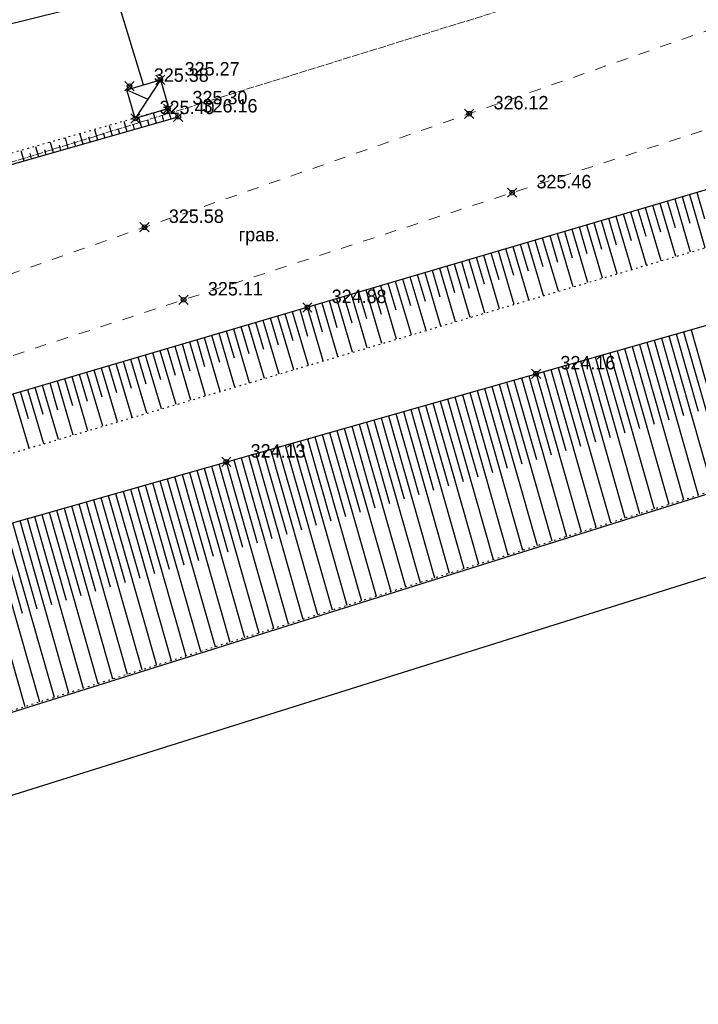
# Model space of a CAD drawing. Header units: metres. Extents: x 703615 to 712205, y 4306166 to 4311183.
# Tile 173 of 256: x 707931 to 707975, y 4308495 to 4308559. Entities that reach past the tile are written whole.
import ezdxf

# ---------------------------------------------------------------- set-up
doc = ezdxf.new("R2010")
doc.units = ezdxf.units.M
doc.header["$LTSCALE"] = 0.5
doc.header["$PDMODE"] = 35
doc.header["$PDSIZE"] = 0.3
for name, pattern in [('Auto_Street_NotBorder_Line_m1', [3, 1.5, -1.5]), ('Commnctn_Electr_VLP_High_Built_m1', [1, 1, 0]), ('ДОРОГИ_СТРОЯЩ', [9, 8, -1]), ('Контура низ откосов  Штриховая 0.1-0.5 - - - - - - -', [0.6, 0.1, -0.5])]:
    doc.linetypes.add(name, pattern=pattern)
for name, color, linetype in [('(004) Точки рельефа', 7, 'Continuous'), ('(007) Здания', 7, 'Continuous'), ('(017) Канализация', 33, 'KANALIS_K_1'), ('(025) Дорога', 7, 'Continuous'), ('(027) Гидрография', 7, 'Continuous'), ('(035) Откосы', 7, 'Continuous')]:
    doc.layers.add(name, color=color, linetype=linetype)
doc.layers.add('AUTO#_ROADS_EXIST_L', color=7, linetype='Continuous', lineweight=15, true_color=0x000000)
doc.layers.add('COMMN_OBJCT_ELCTR_L', color=7, linetype='Continuous', true_color=0x000000)
doc.styles.add('BM-431', font='txt')
doc.styles.add('D-431', font='txt')
doc.styles.get("Standard").update_dxf_attribs({"font": 'times.ttf'})
doc.linetypes.add('KANALIS_K', pattern='A,1,["<",Standard,S=1.8,R=0,X=-0.9,Y=-0.9],3,-1,["К",Standard,S=1.8,R=0,X=-0.9,Y=-0.9],-1,10', length=16)
doc.linetypes.add('KANALIS_K_1', pattern='A,1,[">",Standard,S=1.8,R=0,X=-0.9,Y=-0.9],3,-1,["К",Standard,S=1.8,R=0,X=-0.9,Y=-0.9],-1,10', length=16)

msp = doc.modelspace()

# ---------------------------------------------------------------- linework, layer by layer
at = {"layer": '(007) Здания', "elevation": 324.513, "flags": 128}
msp.add_lwpolyline([(707920.898, 4308559.487), (707921.619, 4308556.575), (707950.624, 4308563.759), (707949.903, 4308566.671)], dxfattribs=at)
at = {"layer": '(017) Канализация', "linetype": 'KANALIS_K', "flags": 128}
for points, elevation in [([(707939.285, 4308554.805), (707937.538, 4308560.518)], 325.4), ([(707940.381, 4308555.133), (707938.748, 4308552.612)], 325.273), ([(707938.19, 4308554.478), (707939.565, 4308553.873)], 325.4)]:
    msp.add_lwpolyline(points, dxfattribs=dict(at, elevation=elevation))
at = {"layer": '(017) Канализация', "color": 7, "linetype": 'ByBlock', "true_color": 0xffffff, "elevation": 325.4, "flags": 128}
msp.add_lwpolyline([(707938.748, 4308552.612), (707938.19, 4308554.478), (707940.381, 4308555.133), (707940.939, 4308553.267)], close=True, dxfattribs=at)
at = {"layer": '(027) Гидрография', "color": 4}
for points, elevation in [([(707567.997, 4308409.714), (707572.213, 4308410.824), (707620.984, 4308423.673), (707772.66, 4308463.725), (707924.336, 4308511.918), (708024.512, 4308543.363), (708124.69, 4308578.077), (708133.047, 4308582.686), (708145.112, 4308589.341), (708157.025, 4308592.604), (708191.793, 4308611.932)], 319.636), ([(707569.987, 4308404.936), (707574.204, 4308406.046), (707622.975, 4308418.895), (707774.65, 4308458.947), (707926.326, 4308507.14), (708026.502, 4308538.585), (708081.049, 4308554.696), (708126.68, 4308573.299), (708135.037, 4308577.909), (708147.102, 4308584.563), (708159.015, 4308587.826), (708193.783, 4308607.154)], 319.998)]:
    msp.add_lwpolyline(points, dxfattribs=dict(at, elevation=elevation))
at = {"layer": '(035) Откосы'}
for p, q in [((707940.878, 4308553.251, 325.922), (707941.069, 4308552.583, 325.922)), ((707938.002, 4308552.433, 325.922), (707938.194, 4308551.761, 325.922)), ((707938.96, 4308552.705, 325.922), (707939.152, 4308552.035, 325.922)), ((707939.536, 4308552.507, 325.922), (707939.631, 4308552.172, 325.922)), ((707939.919, 4308552.978, 325.922), (707940.11, 4308552.309, 325.922)), ((707940.494, 4308552.78, 325.922), (707940.59, 4308552.446, 325.922)), ((707936.084, 4308551.887, 325.922), (707936.277, 4308551.214, 325.922)), ((707937.043, 4308552.16, 325.922), (707937.235, 4308551.487, 325.922)), ((707937.618, 4308551.96, 325.922), (707937.714, 4308551.624, 325.922)), ((707938.577, 4308552.234, 325.922), (707938.673, 4308551.898, 325.922)), ((707934.167, 4308551.342, 325.922), (707934.36, 4308550.666, 325.922)), ((707934.743, 4308551.14, 325.922), (707934.839, 4308550.803, 325.922)), ((707935.125, 4308551.615, 325.922), (707935.318, 4308550.94, 325.922)), ((707935.701, 4308551.414, 325.922), (707935.798, 4308551.077, 325.922)), ((707936.66, 4308551.687, 325.922), (707936.756, 4308551.35, 325.922)), ((707931.291, 4308550.524, 325.922), (707931.485, 4308549.844, 325.922)), ((707932.249, 4308550.797, 325.922), (707932.443, 4308550.118, 325.922)), ((707932.826, 4308550.594, 325.922), (707932.922, 4308550.255, 325.922)), ((707933.208, 4308551.069, 325.922), (707933.402, 4308550.392, 325.922)), ((707933.784, 4308550.867, 325.922), (707933.881, 4308550.529, 325.922)), ((707931.867, 4308550.321, 325.922), (707931.964, 4308549.981, 325.922)), ((707974.952, 4308543.904, 326.118), (707973.933, 4308547.362, 326.118)), ((707974.922, 4308545.775, 326.118), (707974.412, 4308547.503, 326.118)), ((707975.91, 4308544.188, 326.118), (707974.891, 4308547.645, 326.118)), ((707975.88, 4308546.058, 326.118), (707975.371, 4308547.786, 326.118)), ((707972.046, 4308544.925, 326.118), (707971.536, 4308546.656, 326.118)), ((707973.035, 4308543.336, 326.118), (707972.015, 4308546.797, 326.118)), ((707973.005, 4308545.208, 326.118), (707972.495, 4308546.938, 326.118)), ((707973.994, 4308543.62, 326.118), (707972.974, 4308547.08, 326.118)), ((707973.963, 4308545.491, 326.118), (707973.453, 4308547.221, 326.118)), ((707970.129, 4308544.358, 326.118), (707969.618, 4308546.091, 326.118)), ((707971.119, 4308542.768, 326.118), (707970.098, 4308546.232, 326.118)), ((707971.088, 4308544.641, 326.118), (707970.577, 4308546.373, 326.118)), ((707972.077, 4308543.052, 326.118), (707971.057, 4308546.514, 326.118)), ((707968.244, 4308541.916, 326.118), (707967.222, 4308545.384, 326.118)), ((707968.212, 4308543.792, 326.118), (707967.701, 4308545.525, 326.118)), ((707969.202, 4308542.2, 326.118), (707968.18, 4308545.667, 326.118)), ((707969.171, 4308544.075, 326.118), (707968.66, 4308545.808, 326.118)), ((707970.161, 4308542.484, 326.118), (707969.139, 4308545.949, 326.118)), ((707966.327, 4308541.348, 326.118), (707965.304, 4308544.819, 326.118)), ((707966.295, 4308543.225, 326.118), (707965.784, 4308544.96, 326.118)), ((707967.286, 4308541.632, 326.118), (707966.263, 4308545.101, 326.118)), ((707967.254, 4308543.508, 326.118), (707966.742, 4308545.243, 326.118)), ((707963.42, 4308542.375, 326.118), (707962.908, 4308544.112, 326.118)), ((707964.411, 4308540.78, 326.118), (707963.387, 4308544.254, 326.118)), ((707964.378, 4308542.658, 326.118), (707963.866, 4308544.395, 326.118)), ((707965.369, 4308541.064, 326.118), (707964.346, 4308544.536, 326.118)), ((707965.337, 4308542.942, 326.118), (707964.825, 4308544.678, 326.118)), ((707961.503, 4308541.808, 326.118), (707960.99, 4308543.547, 326.118)), ((707962.494, 4308540.212, 326.118), (707961.47, 4308543.689, 326.118)), ((707962.461, 4308542.092, 326.118), (707961.949, 4308543.83, 326.118)), ((707963.453, 4308540.496, 326.118), (707962.428, 4308543.971, 326.118)), ((707959.62, 4308539.36, 326.118), (707958.593, 4308542.841, 326.118)), ((707959.586, 4308541.242, 326.118), (707959.073, 4308542.982, 326.118)), ((707960.578, 4308539.644, 326.118), (707959.552, 4308543.123, 326.118)), ((707960.544, 4308541.525, 326.118), (707960.031, 4308543.265, 326.118)), ((707961.536, 4308539.928, 326.118), (707960.511, 4308543.406, 326.118)), ((707956.71, 4308540.392, 326.118), (707956.197, 4308542.134, 326.118)), ((707957.703, 4308538.792, 326.118), (707956.676, 4308542.276, 326.118)), ((707957.669, 4308540.675, 326.118), (707957.155, 4308542.417, 326.118)), ((707958.661, 4308539.076, 326.118), (707957.635, 4308542.558, 326.118)), ((707958.627, 4308540.959, 326.118), (707958.114, 4308542.699, 326.118)), ((707954.793, 4308539.825, 326.118), (707954.279, 4308541.569, 326.118)), ((707955.786, 4308538.224, 326.118), (707954.759, 4308541.71, 326.118)), ((707955.752, 4308540.109, 326.118), (707955.238, 4308541.852, 326.118)), ((707956.745, 4308538.508, 326.118), (707955.717, 4308541.993, 326.118)), ((707952.912, 4308537.372, 326.118), (707951.883, 4308540.863, 326.118)), ((707952.876, 4308539.259, 326.118), (707952.362, 4308541.004, 326.118)), ((707953.87, 4308537.656, 326.118), (707952.841, 4308541.145, 326.118)), ((707953.835, 4308539.542, 326.118), (707953.321, 4308541.287, 326.118)), ((707954.828, 4308537.94, 326.118), (707953.8, 4308541.428, 326.118)), ((707950.995, 4308536.804, 326.118), (707949.965, 4308540.297, 326.118)), ((707950.959, 4308538.692, 326.118), (707950.445, 4308540.439, 326.118)), ((707951.953, 4308537.088, 326.118), (707950.924, 4308540.58, 326.118)), ((707951.918, 4308538.976, 326.118), (707951.403, 4308540.721, 326.118)), ((707948.084, 4308537.842, 326.118), (707947.568, 4308539.591, 326.118)), ((707949.078, 4308536.236, 326.118), (707948.048, 4308539.732, 326.118)), ((707949.042, 4308538.126, 326.118), (707948.527, 4308539.874, 326.118)), ((707950.037, 4308536.52, 326.118), (707949.006, 4308540.015, 326.118)), ((707950.001, 4308538.409, 326.118), (707949.486, 4308540.156, 326.118)), ((707946.167, 4308537.276, 326.118), (707945.651, 4308539.026, 326.118)), ((707947.162, 4308535.668, 326.118), (707946.13, 4308539.167, 326.118)), ((707947.125, 4308537.559, 326.118), (707946.61, 4308539.308, 326.118)), ((707948.12, 4308535.952, 326.118), (707947.089, 4308539.45, 326.118)), ((707944.287, 4308534.816, 326.118), (707943.254, 4308538.319, 326.118)), ((707944.25, 4308536.709, 326.118), (707943.734, 4308538.461, 326.118)), ((707945.245, 4308535.1, 326.118), (707944.213, 4308538.602, 326.118)), ((707945.208, 4308536.993, 326.118), (707944.692, 4308538.743, 326.118)), ((707946.204, 4308535.384, 326.118), (707945.172, 4308538.885, 326.118)), ((707973.054, 4308538.297, 323.865), (707974.488, 4308533.256, 323.865)), ((707973.535, 4308538.433, 323.865), (707976.399, 4308528.365, 323.865)), ((707974.016, 4308538.57, 323.865), (707975.446, 4308533.543, 323.865)), ((707974.497, 4308538.707, 323.865), (707977.353, 4308528.665, 323.865)), ((707974.977, 4308538.844, 323.865), (707976.404, 4308533.829, 323.865)), ((707942.37, 4308534.248, 326.118), (707941.337, 4308537.754, 326.118)), ((707942.333, 4308536.143, 326.118), (707941.816, 4308537.895, 326.118)), ((707943.329, 4308534.532, 326.118), (707942.296, 4308538.037, 326.118)), ((707943.291, 4308536.426, 326.118), (707942.775, 4308538.178, 326.118)), ((707971.13, 4308537.749, 323.865), (707972.571, 4308532.683, 323.865)), ((707971.611, 4308537.886, 323.865), (707974.49, 4308527.766, 323.865)), ((707972.092, 4308538.023, 323.865), (707973.53, 4308532.969, 323.865)), ((707972.573, 4308538.16, 323.865), (707975.444, 4308528.066, 323.865)), ((707939.457, 4308535.293, 326.118), (707938.94, 4308537.048, 326.118)), ((707940.454, 4308533.68, 326.118), (707939.419, 4308537.189, 326.118)), ((707940.416, 4308535.576, 326.118), (707939.899, 4308537.33, 326.118)), ((707941.412, 4308533.964, 326.118), (707940.378, 4308537.472, 326.118)), ((707941.374, 4308535.859, 326.118), (707940.858, 4308537.613, 326.118)), ((707968.726, 4308537.065, 323.865), (707971.627, 4308526.867, 323.865)), ((707969.206, 4308537.202, 323.865), (707970.655, 4308532.11, 323.865)), ((707969.687, 4308537.339, 323.865), (707972.581, 4308527.167, 323.865)), ((707970.168, 4308537.476, 323.865), (707971.613, 4308532.396, 323.865)), ((707970.649, 4308537.613, 323.865), (707973.535, 4308527.467, 323.865)), ((707937.54, 4308534.726, 326.118), (707937.023, 4308536.483, 326.118)), ((707938.537, 4308533.112, 326.118), (707937.502, 4308536.624, 326.118)), ((707938.499, 4308535.009, 326.118), (707937.981, 4308536.765, 326.118)), ((707939.496, 4308533.396, 326.118), (707938.461, 4308536.906, 326.118)), ((707966.321, 4308536.381, 323.865), (707967.781, 4308531.25, 323.865)), ((707966.802, 4308536.518, 323.865), (707969.718, 4308526.268, 323.865)), ((707967.283, 4308536.655, 323.865), (707968.739, 4308531.536, 323.865)), ((707967.764, 4308536.792, 323.865), (707970.672, 4308526.568, 323.865)), ((707968.245, 4308536.929, 323.865), (707969.697, 4308531.823, 323.865)), ((707935.662, 4308532.26, 326.118), (707934.626, 4308535.776, 326.118)), ((707935.623, 4308534.16, 326.118), (707935.105, 4308535.917, 326.118)), ((707936.621, 4308532.544, 326.118), (707935.585, 4308536.059, 326.118)), ((707936.582, 4308534.443, 326.118), (707936.064, 4308536.2, 326.118)), ((707937.579, 4308532.828, 326.118), (707936.543, 4308536.341, 326.118)), ((707964.397, 4308535.834, 323.865), (707965.864, 4308530.677, 323.865)), ((707964.878, 4308535.971, 323.865), (707967.809, 4308525.669, 323.865)), ((707965.359, 4308536.108, 323.865), (707966.823, 4308530.963, 323.865)), ((707965.84, 4308536.245, 323.865), (707968.763, 4308525.969, 323.865)), ((707932.748, 4308533.31, 326.118), (707932.229, 4308535.07, 326.118)), ((707933.746, 4308531.692, 326.118), (707932.709, 4308535.211, 326.118)), ((707933.707, 4308533.593, 326.118), (707933.188, 4308535.352, 326.118)), ((707934.704, 4308531.976, 326.118), (707933.667, 4308535.493, 326.118)), ((707934.665, 4308533.876, 326.118), (707934.147, 4308535.635, 326.118)), ((707961.993, 4308535.15, 323.865), (707964.945, 4308524.77, 323.865)), ((707962.474, 4308535.287, 323.865), (707963.948, 4308530.103, 323.865)), ((707962.955, 4308535.424, 323.865), (707965.9, 4308525.07, 323.865)), ((707963.435, 4308535.561, 323.865), (707964.906, 4308530.39, 323.865)), ((707963.916, 4308535.697, 323.865), (707966.854, 4308525.369, 323.865)), ((707931.829, 4308531.124, 326.118), (707930.791, 4308534.646, 326.118)), ((707931.79, 4308533.026, 326.118), (707931.271, 4308534.787, 326.118)), ((707932.788, 4308531.408, 326.118), (707931.75, 4308534.928, 326.118)), ((707959.588, 4308534.466, 323.865), (707961.074, 4308529.244, 323.865)), ((707960.069, 4308534.603, 323.865), (707963.037, 4308524.171, 323.865)), ((707960.55, 4308534.74, 323.865), (707962.032, 4308529.53, 323.865)), ((707961.031, 4308534.877, 323.865), (707963.991, 4308524.471, 323.865)), ((707961.512, 4308535.013, 323.865), (707962.99, 4308529.817, 323.865)), ((707957.665, 4308533.919, 323.865), (707959.157, 4308528.671, 323.865)), ((707958.145, 4308534.056, 323.865), (707961.128, 4308523.572, 323.865)), ((707958.626, 4308534.193, 323.865), (707960.116, 4308528.957, 323.865)), ((707959.107, 4308534.329, 323.865), (707962.082, 4308523.871, 323.865)), ((707955.26, 4308533.235, 323.865), (707958.264, 4308522.673, 323.865)), ((707955.741, 4308533.372, 323.865), (707957.241, 4308528.097, 323.865)), ((707956.222, 4308533.509, 323.865), (707959.219, 4308522.973, 323.865)), ((707956.703, 4308533.645, 323.865), (707958.199, 4308528.384, 323.865)), ((707957.184, 4308533.782, 323.865), (707960.173, 4308523.272, 323.865)), ((707952.855, 4308532.551, 323.865), (707954.367, 4308527.238, 323.865)), ((707953.336, 4308532.688, 323.865), (707956.356, 4308522.074, 323.865)), ((707953.817, 4308532.825, 323.865), (707955.325, 4308527.524, 323.865)), ((707954.298, 4308532.961, 323.865), (707957.31, 4308522.373, 323.865)), ((707954.779, 4308533.098, 323.865), (707956.283, 4308527.811, 323.865)), ((707950.451, 4308531.867, 323.865), (707953.492, 4308521.175, 323.865)), ((707950.932, 4308532.004, 323.865), (707952.451, 4308526.664, 323.865)), ((707951.413, 4308532.141, 323.865), (707954.447, 4308521.475, 323.865)), ((707951.894, 4308532.277, 323.865), (707953.409, 4308526.951, 323.865)), ((707952.374, 4308532.414, 323.865), (707955.401, 4308521.774, 323.865)), ((707948.527, 4308531.32, 323.865), (707951.583, 4308520.576, 323.865)), ((707949.008, 4308531.457, 323.865), (707950.534, 4308526.091, 323.865)), ((707949.489, 4308531.593, 323.865), (707952.538, 4308520.875, 323.865)), ((707949.97, 4308531.73, 323.865), (707951.492, 4308526.378, 323.865)), ((707946.123, 4308530.636, 323.865), (707947.66, 4308525.231, 323.865)), ((707946.603, 4308530.773, 323.865), (707949.674, 4308519.977, 323.865)), ((707947.084, 4308530.909, 323.865), (707948.618, 4308525.518, 323.865)), ((707947.565, 4308531.046, 323.865), (707950.629, 4308520.276, 323.865)), ((707948.046, 4308531.183, 323.865), (707949.576, 4308525.805, 323.865)), ((707943.718, 4308529.952, 323.865), (707946.811, 4308519.078, 323.865)), ((707944.199, 4308530.089, 323.865), (707945.744, 4308524.658, 323.865)), ((707944.68, 4308530.225, 323.865), (707947.766, 4308519.378, 323.865)), ((707945.161, 4308530.362, 323.865), (707946.702, 4308524.945, 323.865)), ((707945.642, 4308530.499, 323.865), (707948.72, 4308519.677, 323.865)), ((707941.794, 4308529.405, 323.865), (707944.902, 4308518.479, 323.865)), ((707942.275, 4308529.541, 323.865), (707943.827, 4308524.085, 323.865)), ((707942.756, 4308529.678, 323.865), (707945.857, 4308518.778, 323.865)), ((707943.237, 4308529.815, 323.865), (707944.785, 4308524.372, 323.865)), ((707939.39, 4308528.721, 323.865), (707940.953, 4308523.225, 323.865)), ((707939.871, 4308528.857, 323.865), (707942.993, 4308517.88, 323.865)), ((707940.352, 4308528.994, 323.865), (707941.911, 4308523.512, 323.865)), ((707940.832, 4308529.131, 323.865), (707943.948, 4308518.179, 323.865)), ((707941.313, 4308529.268, 323.865), (707942.869, 4308523.798, 323.865)), ((707936.985, 4308528.037, 323.865), (707940.13, 4308516.981, 323.865)), ((707937.466, 4308528.173, 323.865), (707939.037, 4308522.652, 323.865)), ((707937.947, 4308528.31, 323.865), (707941.085, 4308517.28, 323.865)), ((707938.428, 4308528.447, 323.865), (707939.995, 4308522.939, 323.865)), ((707938.909, 4308528.584, 323.865), (707942.039, 4308517.58, 323.865)), ((707935.062, 4308527.489, 323.865), (707938.221, 4308516.382, 323.865)), ((707935.542, 4308527.626, 323.865), (707937.12, 4308522.079, 323.865)), ((707936.023, 4308527.763, 323.865), (707939.176, 4308516.681, 323.865)), ((707936.504, 4308527.9, 323.865), (707938.079, 4308522.365, 323.865)), ((707932.657, 4308526.805, 323.865), (707934.246, 4308521.219, 323.865)), ((707933.138, 4308526.942, 323.865), (707936.312, 4308515.782, 323.865)), ((707933.619, 4308527.079, 323.865), (707935.204, 4308521.506, 323.865)), ((707934.1, 4308527.216, 323.865), (707937.267, 4308516.082, 323.865)), ((707934.581, 4308527.353, 323.865), (707936.162, 4308521.792, 323.865)), ((707930.252, 4308526.121, 323.865), (707933.449, 4308514.884, 323.865)), ((707930.733, 4308526.258, 323.865), (707932.33, 4308520.646, 323.865)), ((707931.214, 4308526.395, 323.865), (707934.403, 4308515.183, 323.865)), ((707931.695, 4308526.532, 323.865), (707933.288, 4308520.932, 323.865)), ((707932.176, 4308526.669, 323.865), (707935.358, 4308515.483, 323.865)), ((707928.329, 4308525.574, 323.865), (707931.54, 4308514.284, 323.865)), ((707929.291, 4308525.848, 323.865), (707932.495, 4308514.584, 323.865)), ((707929.771, 4308525.985, 323.865), (707931.372, 4308520.359, 323.865))]:
    msp.add_line(p, q, dxfattribs=at)
at = {"layer": '(035) Откосы', "flags": 128}
for points, elevation in [([(708137.705, 4308599.41), (708078.498, 4308577.812), (708019.277, 4308559.238), (707980.751, 4308549.372), (707918.355, 4308530.98), (707880.871, 4308519.593), (707813.504, 4308498.502), (707717.773, 4308472.39), (707667.522, 4308456.575), (707622.834, 4308444.131), (707562.433, 4308428.006)], 326.118), ([(707565.599, 4308417.604), (707622.053, 4308434.788), (707672.002, 4308448.908), (707718.643, 4308463.34), (707813.86, 4308490.609), (707881.96, 4308510.498), (707919.958, 4308523.193), (707981.907, 4308540.815), (708022.015, 4308552.855), (708079.55, 4308570.875), (708133.435, 4308593.18), (708145.499, 4308596.364), (708145.779, 4308596.51)], 323.865), ([(707835.412, 4308521.534), (707875.696, 4308532.61), (707912.947, 4308544.546), (707941.548, 4308552.72)], 325.922)]:
    msp.add_lwpolyline(points, dxfattribs=dict(at, elevation=elevation))
at = {"layer": '(035) Откосы', "linetype": 'Контура низ откосов  Штриховая 0.1-0.5 - - - - - - -'}
for points, elevation in [([(707564.254, 4308422.023), (707622.653, 4308440.027), (707667.947, 4308454.599), (707718.035, 4308470.558), (707813.433, 4308495.466), (707882.449, 4308516.262), (707919.713, 4308527.533), (707982.751, 4308546.215), (708021.758, 4308556.681), (708078.983, 4308576.029), (708137.705, 4308597.247), (708137.705, 4308599.41)], 324.567), ([(707567.972, 4308409.81), (707572.188, 4308410.921), (707620.959, 4308423.77), (707772.632, 4308463.821), (707924.306, 4308512.014), (708024.481, 4308543.458), (708124.649, 4308578.169), (708132.999, 4308582.774), (708145.074, 4308589.434), (708145.285, 4308589.491)], 319.636), ([(707941.548, 4308552.72), (707940.889, 4308553.254), (707912.608, 4308545.21), (707875.256, 4308533.993), (707835.052, 4308523.113), (707835.412, 4308521.534)], 325.922)]:
    msp.add_lwpolyline(points, dxfattribs=dict(at, elevation=elevation))
at = {"color": 0, "linetype": 'ByBlock', "lineweight": -2, "transparency": 16777216}
for p in [(707938.37, 4308554.721, 325.382), (707940.381, 4308555.133, 325.273), (707940.889, 4308553.254, 325.302), (707960.516, 4308552.92, 326.124), (707938.748, 4308552.612, 325.4), (707941.548, 4308552.72, 326.157), (707963.315, 4308547.773, 325.456), (707939.35, 4308545.523, 325.582), (707941.894, 4308540.792, 325.112), (707949.965, 4308540.297, 324.881), (707964.878, 4308535.971, 324.158), (707944.68, 4308530.225, 324.128)]:
    msp.add_point(p, dxfattribs=at)
at = {"layer": 'AUTO#_ROADS_EXIST_L', "linetype": 'Auto_Street_NotBorder_Line_m1', "lineweight": 15, "flags": 128}
for points, elevation in [([(708144.126, 4308568.435), (708144.126, 4308568.435), (708147.799, 4308622.715), (708135.298, 4308615.727), (708115.34, 4308601.85), (708068.41, 4308582.072), (708018.295, 4308564.616), (707981.449, 4308553.682), (707918.088, 4308533.035), (707879.635, 4308521.878), (707812.555, 4308500.587), (707561.451, 4308431.232)], 326.289), ([(707560.163, 4308435.464), (707811.659, 4308506.441), (707878.313, 4308526.754), (707916.666, 4308537.594), (707980.147, 4308559.782), (708015.887, 4308570.726), (708066.59, 4308587.394), (708112.982, 4308606.026), (708121.867, 4308613.173), (708120.084, 4308617.452), (708114.106, 4308619.878)], 326.285)]:
    msp.add_lwpolyline(points, dxfattribs=dict(at, elevation=elevation))
at = {"layer": 'COMMN_OBJCT_ELCTR_L', "linetype": 'Commnctn_Electr_VLP_High_Built_m1', "lineweight": 20, "elevation": 326.463, "flags": 128}
msp.add_lwpolyline([(707559.857, 4308436.469), (707591.057, 4308445.274), (707653.95, 4308464.224), (707719.826, 4308484.231), (707783.035, 4308503.658), (707846.224, 4308523.491), (707914.765, 4308544.825), (707979.96, 4308565.054), (708042.477, 4308584.491), (708135.818, 4308613.314), (708166.739, 4308624.854), (708194.357, 4308635.494), (708173.508, 4308716.069)], dxfattribs=at)

# ---------------------------------------------------------------- texts
at = {"layer": '(004) Точки рельефа', "style": 'D-431'}
for s, p in [('325.27', (707941.967, 4308555.414, 325.273)), ('325.38', (707939.956, 4308555.004, 325.382)), ('325.30', (707942.475, 4308553.537, 325.302)), ('325.40', (707940.334, 4308552.895, 325.4)), ('326.16', (707943.134, 4308553.005, 326.157)), ('326.12', (707962.102, 4308553.206, 326.124)), ('325.46', (707964.901, 4308548.058, 325.456)), ('325.58', (707940.936, 4308545.806, 325.582)), ('325.11', (707943.48, 4308541.074, 325.112)), ('324.88', (707951.551, 4308540.581, 324.881)), ('324.16', (707966.464, 4308536.256, 324.158)), ('324.13', (707946.266, 4308530.505, 324.128))]:
    msp.add_text(s, height=0.875, dxfattribs=at).set_placement(p)
at = {"layer": '(025) Дорога', "linetype": 'ДОРОГИ_СТРОЯЩ', "style": 'BM-431'}
msp.add_text('грав.', height=0.875, dxfattribs=at).set_placement((707945.486, 4308544.609))

doc.saveas('drawing.dxf')
